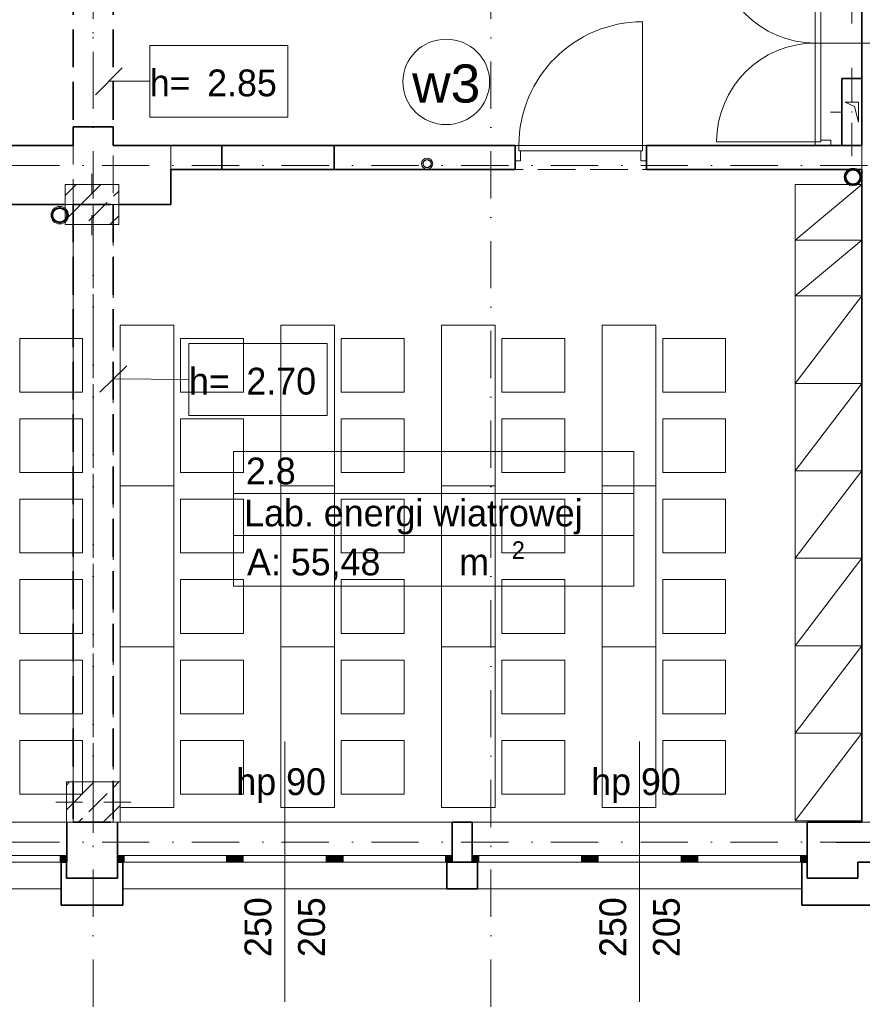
# Model space of a CAD drawing. Header units: millimetres. Extents: x -34676 to 172266, y 39940 to 476087.
# Tile 180 of 256: x 43421 to 49713, y 342950 to 350300. Entities that reach past the tile are written whole.
import ezdxf
from ezdxf.lldxf.tags import DXFTag

# ---------------------------------------------------------------- set-up
doc = ezdxf.new("R2010")
doc.units = ezdxf.units.MM
doc.header["$MEASUREMENT"] = 0
doc.linetypes.add('Krawędzie ukryte', pattern=[3.912222, 2.822222, -1.09])
doc.linetypes.add('Kropki i Kreski', pattern=[6.702778, 3.527778, -1.763889, 0, -1.411111])
doc.layers.add('#ks', color=34, linetype='Continuous', lineweight=30)
doc.layers.add('#woda', color=4, linetype='Continuous', lineweight=18)
for name, color, linetype in [('#podkład', 252, 'Continuous'), ('- A - ocieplenie', 7, 'Continuous'), ('- strefy pomieszczeń', 7, 'Continuous'), ('- ZT- opisy', 7, 'Continuous'), ('Drzwi Archicad', 7, 'Continuous'), ('Instalacje - Elektryczne', 7, 'Continuous'), ('IS_Text_Pion_Wodociag', 7, 'Continuous'), ('Konstrukcja - Belki', 7, 'Continuous'), ('Konstrukcja - Przegroda Strukt.', 7, 'Continuous'), ('Konstrukcja - Siatka mod', 7, 'Continuous'), ('Konstrukcja - Stropy', 7, 'Continuous'), ('Konstrukcja - Słupy', 7, 'Continuous'), ('Konstrukcja - Ściany działowe', 7, 'Continuous'), ('Konstrukcja - Ściany nośne wew..P', 7, 'Continuous'), ('Konstrukcja - Ściany zewnętrzne', 7, 'Continuous'), ('Okna Archicada', 7, 'Continuous'), ('Opisy - Etykiety', 7, 'Continuous'), ('Wnętrze - Umeblowanie', 7, 'Continuous'), ('z JAN', 7, 'Continuous'), ('Znaczniki drzwi Archicada', 7, 'Continuous'), ('Znaczniki okien Archicada', 7, 'Continuous')]:
    doc.layers.add(name, color=color, linetype=linetype)
doc.styles.add('MtXpl_Arial2', font='txt', dxfattribs={"height": 0.2})
doc.styles.add('MtXpl_Arial3', font='txt', dxfattribs={"height": 0.2})
doc.styles.get("Standard").update_dxf_attribs({"font": 'arial.ttf'})
doc.styles.add('STYL_AUTOMATYCZNY_3', font='txt')
doc.styles.add('STYL_AUTOMATYCZNY_6', font='txt')
tags = doc.linetypes.add('SOLID', pattern=[10, 10, 0]).pattern_tags.tags
tags[6:7] = [DXFTag(74, 4), DXFTag(75, 0), DXFTag(340, '0'), DXFTag(46, 0.0), DXFTag(50, 0.0), DXFTag(44, 0.0), DXFTag(45, 0.0)]
tags[4:5] = [DXFTag(74, 4), DXFTag(75, 0), DXFTag(340, '0'), DXFTag(46, 0.0), DXFTag(50, 0.0), DXFTag(44, 0.0), DXFTag(45, 0.0)]

# ---------------------------------------------------------------- blocks, each defined once
blk = doc.blocks.new('kjghgg')
at = {"layer": '- A - ocieplenie', "color": 252, "linetype": 'Continuous', "lineweight": 35, "ltscale": 100}
for p, q in [((-100655.8, 469298.3), (-100655.8, 469248.3)), ((-100615.8, 469298.3), (-100655.8, 469298.3)), ((-100615.8, 469178.3), (-100615.8, 469298.3)), ((-100195.8, 469298.3), (-100235.8, 469298.3)), ((-100235.8, 469298.3), (-100235.8, 469178.3)), ((-100195.8, 469298.3), (-100195.8, 469248.3)), ((-97775.8, 469298.3), (-97775.8, 469248.3)), ((-97545.8, 469298.3), (-97775.8, 469298.3)), ((-97545.8, 469298.3), (-97545.8, 469248.3)), ((-95125.8, 469298.3), (-95125.8, 469248.3)), ((-95085.8, 469298.3), (-95125.8, 469298.3)), ((-95085.8, 469178.3), (-95085.8, 469298.3)), ((-94705.8, 469298.3), (-94705.8, 469178.3)), ((-92969.2, 469298.3), (-94705.8, 469298.3)), ((-100655.8, 469248.3), (-100655.8, 469098.3)), ((-100235.8, 469178.3), (-100615.8, 469178.3)), ((-100195.8, 469248.3), (-100195.8, 469098.3)), ((-97775.8, 469248.3), (-97775.8, 469098.3)), ((-97545.8, 469248.3), (-97545.8, 469098.3)), ((-95125.8, 469248.3), (-95125.8, 469098.3)), ((-94705.8, 469178.3), (-95085.8, 469178.3)), ((-100655.8, 469098.3), (-100655.8, 468978.3)), ((-100195.8, 468978.3), (-100195.8, 469098.3)), ((-97775.8, 469098.3), (-97545.8, 469098.3)), ((-95125.8, 469098.3), (-95125.8, 468978.3)), ((-100655.8, 468978.3), (-100195.8, 468978.3)), ((-95125.8, 468978.3), (-94705.8, 468978.3)), ((-94505.8, 468978.3), (-94705.8, 468978.3))]:
    blk.add_line(p, q, dxfattribs=at)
at = {"layer": '- strefy pomieszczeń', "color": 252, "linetype": 'Continuous', "lineweight": 13, "ltscale": 100}
for p, q in [((-99367.6, 472365.3), (-96378.4, 472365.3)), ((-99367.6, 472051), (-99367.6, 472365.3)), ((-96378.4, 472365.3), (-96378.4, 472051)), ((-96378.4, 472051), (-99367.6, 472051)), ((-99367.6, 472051), (-96378.4, 472051)), ((-99367.6, 471736.7), (-99367.6, 472051)), ((-96378.4, 472051), (-96378.4, 471736.7)), ((-96378.4, 471736.7), (-99367.6, 471736.7)), ((-99367.6, 471736.7), (-96378.4, 471736.7)), ((-99367.6, 471360.2), (-99367.6, 471736.7)), ((-96378.4, 471736.7), (-96378.4, 471360.2)), ((-96378.4, 471360.2), (-99367.6, 471360.2))]:
    blk.add_line(p, q, dxfattribs=at)
at = {"color": 252, "linetype": 'Continuous', "lineweight": 35, "ltscale": 100}
for p, q in [((-98615.8, 474648.3), (-99455.8, 474648.3)), ((-99455.8, 474468.3), (-98615.8, 474468.3))]:
    blk.add_line(p, q, dxfattribs=at)
at = {"layer": 'Drzwi Archicad', "color": 252, "linetype": 'Continuous', "lineweight": 13, "ltscale": 100}
for p, q in [((-95024.2, 475413.3), (-95024.2, 476150.3)), ((-94984.2, 476150.3), (-94984.2, 475413.3)), ((-96313.8, 474648.3), (-96313.8, 475572.3)), ((-95024.2, 475413.3), (-95024.2, 474676.3)), ((-94984.2, 475413.3), (-95024.2, 475413.3)), ((-94984.2, 475413.3), (-95024.2, 475413.3)), ((-94984.2, 474676.3), (-94984.2, 475413.3)), ((-94984.2, 474676.3), (-94984.2, 474688.3)), ((-94984.2, 474688.3), (-94909.2, 474688.3)), ((-94909.2, 474688.3), (-94909.2, 474648.3)), ((-97237.8, 474648.3), (-97265.8, 474648.3)), ((-97265.8, 474648.3), (-97265.8, 474533.3)), ((-97237.8, 474608.3), (-97237.8, 474648.3)), ((-97237.8, 474648.3), (-96313.8, 474648.3)), ((-97237.8, 474608.3), (-97237.8, 474648.3)), ((-96285.8, 474648.3), (-96313.8, 474648.3)), ((-96313.8, 474648.3), (-96313.8, 474608.3)), ((-96313.8, 474648.3), (-96313.8, 474608.3)), ((-96285.8, 474533.3), (-96285.8, 474648.3)), ((-95024.2, 474676.3), (-95761.2, 474676.3)), ((-95024.2, 474648.3), (-95024.2, 474676.3)), ((-95024.2, 474676.3), (-94984.2, 474676.3)), ((-95024.2, 474676.3), (-94984.2, 474676.3)), ((-94909.2, 474648.3), (-95024.2, 474648.3)), ((-95024.2, 474648.3), (-95009.2, 474648.3)), ((-95024.2, 474648.3), (-95009.2, 474648.3)), ((-95009.2, 474648.3), (-94994.2, 474648.3)), ((-95009.2, 474648.3), (-94994.2, 474648.3)), ((-97225.8, 474608.3), (-97237.8, 474608.3)), ((-96313.8, 474608.3), (-97237.8, 474608.3)), ((-97225.8, 474533.3), (-97225.8, 474608.3)), ((-96313.8, 474608.3), (-96325.8, 474608.3)), ((-96325.8, 474608.3), (-96325.8, 474533.3)), ((-97265.8, 474533.3), (-97225.8, 474533.3)), ((-96325.8, 474533.3), (-96285.8, 474533.3))]:
    blk.add_line(p, q, dxfattribs=at)
at = {"layer": 'Drzwi Archicad', "color": 252, "linetype": 'Continuous', "lineweight": 35, "ltscale": 100}
for p, q in [((-97265.8, 474648.3), (-97265.8, 474533.3)), ((-97265.8, 474648.3), (-97265.8, 474533.3)), ((-96285.8, 474648.3), (-96285.8, 474533.3)), ((-96285.8, 474648.3), (-96285.8, 474533.3)), ((-94994.2, 474648.3), (-94934.2, 474648.3)), ((-94994.2, 474648.3), (-94934.2, 474648.3)), ((-97265.8, 474533.3), (-97265.8, 474468.3)), ((-96285.8, 474533.3), (-96285.8, 474468.3))]:
    blk.add_line(p, q, dxfattribs=at)
at = {"layer": 'Drzwi Archicad', "color": 252, "linetype": 'Continuous', "lineweight": 13, "ltscale": 100}
for centre, radius, start, end in [((-95024.2, 476150.3), 737, 180, 270), ((-96313.8, 474648.3), 924, 90, 180), ((-95024.2, 474676.3), 737, 90, 180)]:
    blk.add_arc(centre, radius, start, end, dxfattribs=at)
at = {"layer": 'Instalacje - Elektryczne', "color": 252, "linetype": 'Continuous', "lineweight": 0, "ltscale": 100}
for p, q in [((-94750.8, 475808.3), (-94750.8, 475558.3)), ((-94750.8, 474978.3), (-94750.8, 475228.3)), ((-94830.8, 474898.3), (-94910.8, 474898.3)), ((-94750.8, 474818.3), (-94750.8, 474568.3))]:
    blk.add_line(p, q, dxfattribs=at)
at = {"layer": 'Instalacje - Elektryczne', "color": 252, "linetype": 'Continuous', "lineweight": 35, "ltscale": 100}
for p, q in [((-94825.8, 475148.3), (-94825.8, 474648.3)), ((-94675.8, 475148.3), (-94825.8, 475148.3)), ((-94675.8, 474648.3), (-94675.8, 475148.3)), ((-94825.8, 474648.3), (-94675.8, 474648.3))]:
    blk.add_line(p, q, dxfattribs=at)
at = {"layer": 'Instalacje - Elektryczne', "color": 252, "linetype": 'Continuous', "lineweight": 0, "ltscale": 100}
blk.add_point((-94750.8, 474898.3), dxfattribs=at)
at = {"layer": 'Konstrukcja - Belki', "color": 252, "linetype": 'Krawędzie ukryte', "lineweight": 35, "ltscale": 100}
for p, q in [((-100565.8, 476688.3), (-100565.8, 474789)), ((-100265.8, 476688.3), (-100265.8, 474789)), ((-100565.8, 474789), (-100265.8, 474789)), ((-100565.8, 474208.4), (-100565.8, 469598.3)), ((-100565.8, 474208.4), (-100265.8, 474208.4)), ((-100265.8, 474208.4), (-100265.8, 469598.3)), ((-100565.8, 469598.3), (-100265.8, 469598.3))]:
    blk.add_line(p, q, dxfattribs=at)
at = {"layer": 'Konstrukcja - Belki', "color": 252, "linetype": 'Kropki i Kreski', "lineweight": 13, "ltscale": 100}
for p, q in [((-100415.8, 476688.3), (-100415.8, 474789)), ((-100415.8, 474208.4), (-100415.8, 469598.3))]:
    blk.add_line(p, q, dxfattribs=at)
at = {"layer": 'Konstrukcja - Przegroda Strukt.', "color": 252, "linetype": 'Continuous', "lineweight": 13, "ltscale": 100}
blk.add_line((-99834.8, 474208.3), (-100209.8, 474208.3), dxfattribs=at)
at = {"layer": 'Konstrukcja - Siatka mod', "color": 252, "linetype": 'Kropki i Kreski', "lineweight": 13, "ltscale": 100}
for p, q in [((-100415.8, 468219.5), (-100415.8, 485184.3)), ((-97445.8, 468219.5), (-97445.8, 485184.3)), ((-123813.3, 474498.3), (-94368.7, 474498.3)), ((-123813.3, 469448.3), (-94368.7, 469448.3))]:
    blk.add_line(p, q, dxfattribs=at)
at = {"layer": 'Konstrukcja - Stropy', "color": 252, "linetype": 'Continuous', "lineweight": 13, "ltscale": 100}
blk.add_line((-106396.8, 469598.3), (-94325.8, 469598.3), dxfattribs=at)
at = {"layer": 'Konstrukcja - Słupy', "color": 252, "linetype": 'Continuous', "lineweight": 13, "ltscale": 100}
for p, q in [((-100425.8, 474288.2), (-100425.8, 474438.2)), ((-100225.8, 474358.2), (-100625.8, 474358.2)), ((-100625.8, 474358.2), (-100625.8, 474058.2)), ((-100225.8, 474058.2), (-100225.8, 474358.2)), ((-100505.8, 474208.2), (-100705.8, 474208.2)), ((-100345.8, 474208.2), (-100145.8, 474208.2)), ((-100425.8, 474128.2), (-100425.8, 473978.2)), ((-100625.8, 474058.2), (-100225.8, 474058.2)), ((-100415.8, 469827.2), (-100415.8, 469977.2)), ((-100215.8, 469897.2), (-100615.8, 469897.2)), ((-100615.8, 469897.2), (-100615.8, 469597.2)), ((-100215.8, 469597.2), (-100215.8, 469897.2)), ((-100495.8, 469747.2), (-100695.8, 469747.2)), ((-100335.8, 469747.2), (-100135.8, 469747.2)), ((-100415.8, 469667.2), (-100415.8, 469517.2)), ((-100615.8, 469597.2), (-100215.8, 469597.2))]:
    blk.add_line(p, q, dxfattribs=at)
at = {"layer": 'Konstrukcja - Słupy', "color": 252, "linetype": 'Continuous', "lineweight": 25}
for p, q in [((-100625.8, 474092.3), (-100359.9, 474358.2)), ((-100625.8, 474276.2), (-100543.7, 474358.2)), ((-100264.8, 474269.4), (-100225.8, 474308.5)), ((-100448.7, 474085.5), (-100310.8, 474223.4)), ((-100292.2, 474058.2), (-100225.8, 474124.6)), ((-100615.8, 469690), (-100408.5, 469897.2)), ((-100615.8, 469873.8), (-100592.3, 469897.2)), ((-100264.8, 469857), (-100224.6, 469897.2)), ((-100448.7, 469673.2), (-100310.8, 469811.1)), ((-100340.8, 469597.2), (-100215.8, 469722.3)), ((-100524.6, 469597.2), (-100494.7, 469627.2))]:
    blk.add_line(p, q, dxfattribs=at)
at = {"layer": 'Konstrukcja - Słupy', "color": 252, "linetype": 'Continuous', "lineweight": 13, "ltscale": 100}
for p in [(-100425.8, 474208.2), (-100415.8, 469747.2)]:
    blk.add_point(p, dxfattribs=at)
at = {"layer": 'Konstrukcja - Ściany działowe', "color": 252, "linetype": 'Continuous', "lineweight": 13, "ltscale": 100}
for p, q in [((-95024.2, 474648.3), (-95009.2, 474648.3)), ((-95009.2, 474648.3), (-94994.2, 474648.3))]:
    blk.add_line(p, q, dxfattribs=at)
at = {"layer": 'Konstrukcja - Ściany działowe', "color": 252, "linetype": 'Continuous', "lineweight": 35, "ltscale": 100}
blk.add_line((-94994.2, 474648.3), (-94934.2, 474648.3), dxfattribs=at)
at = {"layer": 'Konstrukcja - Ściany nośne wew..P', "color": 252, "linetype": 'Continuous', "lineweight": 35, "ltscale": 100}
for p, q in [((-100565.8, 474788.3), (-100565.8, 474648.3)), ((-100265.8, 474788.3), (-100565.8, 474788.3)), ((-100265.8, 474648.3), (-100265.8, 474788.3)), ((-100565.8, 474648.3), (-101325.8, 474648.3)), ((-99835.8, 474648.3), (-100265.8, 474648.3)), ((-99455.8, 474648.3), (-99835.8, 474648.3)), ((-99455.8, 474648.3), (-99455.8, 474468.3)), ((-98615.8, 474648.3), (-98615.8, 474468.3)), ((-97265.8, 474648.3), (-98615.8, 474648.3)), ((-97265.8, 474648.3), (-97265.8, 474533.3)), ((-96285.8, 474648.3), (-96285.8, 474533.3)), ((-94675.8, 474648.3), (-96285.8, 474648.3)), ((-99835.8, 474208.3), (-99835.8, 474468.3)), ((-99835.8, 474468.3), (-99455.8, 474468.3)), ((-98615.8, 474468.3), (-97265.8, 474468.3)), ((-97265.8, 474533.3), (-97265.8, 474468.3)), ((-96285.8, 474533.3), (-96285.8, 474468.3)), ((-96285.8, 474468.3), (-94675.8, 474468.3)), ((-101325.8, 474208.3), (-100625.8, 474208.3)), ((-100225.8, 474208.3), (-99835.8, 474208.3))]:
    blk.add_line(p, q, dxfattribs=at)
at = {"layer": 'Konstrukcja - Ściany nośne wew..P', "color": 252, "linetype": 'Krawędzie ukryte', "lineweight": 20, "ltscale": 100}
for p, q in [((-100565.8, 474788.3), (-100565.8, 469598.3)), ((-100265.8, 474788.3), (-100565.8, 474788.3)), ((-100265.8, 469598.3), (-100265.8, 474788.3)), ((-94675.8, 474648.3), (-99835.8, 474648.3)), ((-99835.8, 474648.3), (-99835.8, 474468.3)), ((-94675.8, 474468.3), (-94675.8, 474648.3)), ((-99835.8, 474468.3), (-94675.8, 474468.3)), ((-100565.8, 469598.3), (-100265.8, 469598.3))]:
    blk.add_line(p, q, dxfattribs=at)
at = {"layer": 'Konstrukcja - Ściany zewnętrzne', "color": 252, "linetype": 'Continuous', "lineweight": 35, "ltscale": 100}
for p, q in [((-94675.8, 476828.3), (-94675.8, 474648.3)), ((-94675.8, 474468.3), (-94675.8, 469598.3)), ((-100613.3, 469348.3), (-100613.3, 469598.3)), ((-100235.8, 469348.3), (-100235.8, 469598.3)), ((-97735.8, 469348.3), (-97735.8, 469598.3)), ((-97585.8, 469598.3), (-97735.8, 469598.3)), ((-97585.8, 469348.3), (-97585.8, 469598.3)), ((-95085.8, 469348.3), (-95085.8, 469598.3)), ((-94675.8, 469598.3), (-95085.8, 469598.3)), ((-100613.3, 469298.3), (-100613.3, 469348.3)), ((-100235.8, 469298.3), (-100235.8, 469348.3)), ((-97735.8, 469298.3), (-97735.8, 469348.3)), ((-97585.8, 469298.3), (-97585.8, 469348.3)), ((-95085.8, 469298.3), (-95085.8, 469348.3)), ((-97735.8, 469298.3), (-97585.8, 469298.3)), ((-94705.8, 469298.3), (-94675.8, 469298.3)), ((-94175.8, 469298.3), (-94675.8, 469298.3))]:
    blk.add_line(p, q, dxfattribs=at)
at = {"layer": 'Konstrukcja - Ściany zewnętrzne', "color": 252, "linetype": 'Continuous', "lineweight": 13, "ltscale": 100}
for p, q in [((-100615.8, 469298.3), (-100615.8, 469178.3)), ((-100235.8, 469178.3), (-100235.8, 469298.3)), ((-95085.8, 469298.3), (-95085.8, 469178.3)), ((-94705.8, 469178.3), (-94705.8, 469298.3)), ((-100615.8, 469178.3), (-100235.8, 469178.3)), ((-95085.8, 469178.3), (-94705.8, 469178.3))]:
    blk.add_line(p, q, dxfattribs=at)
at = {"layer": 'Okna Archicada', "color": 252, "linetype": 'Continuous', "lineweight": 13, "ltscale": 100}
for p, q in [((-103393.3, 469598.3), (-100613.3, 469598.3)), ((-100235.8, 469598.3), (-97735.8, 469598.3)), ((-95085.8, 469598.3), (-97585.8, 469598.3)), ((-101478.3, 469348.3), (-100663.3, 469348.3)), ((-100663.3, 469298.3), (-100663.3, 469348.3)), ((-100663.3, 469348.3), (-100613.3, 469348.3)), ((-100235.8, 469348.3), (-100185.8, 469348.3)), ((-100185.8, 469348.3), (-100185.8, 469298.3)), ((-100185.8, 469348.3), (-99420.8, 469348.3)), ((-99420.8, 469298.3), (-99420.8, 469348.3)), ((-99420.8, 469348.3), (-99370.8, 469348.3)), ((-99370.8, 469348.3), (-99295.8, 469348.3)), ((-99295.8, 469348.3), (-99295.8, 469298.3)), ((-99295.8, 469348.3), (-98675.8, 469348.3)), ((-98675.8, 469298.3), (-98675.8, 469348.3)), ((-98675.8, 469348.3), (-98600.8, 469348.3)), ((-98600.8, 469348.3), (-98550.8, 469348.3)), ((-98550.8, 469348.3), (-98550.8, 469298.3)), ((-98550.8, 469348.3), (-97785.8, 469348.3)), ((-97785.8, 469298.3), (-97785.8, 469348.3)), ((-97785.8, 469348.3), (-97735.8, 469348.3)), ((-97535.8, 469348.3), (-97585.8, 469348.3)), ((-97535.8, 469298.3), (-97535.8, 469348.3)), ((-96770.8, 469348.3), (-97535.8, 469348.3)), ((-96720.8, 469348.3), (-96770.8, 469348.3)), ((-96770.8, 469348.3), (-96770.8, 469298.3)), ((-96645.8, 469348.3), (-96720.8, 469348.3)), ((-96645.8, 469298.3), (-96645.8, 469348.3)), ((-96025.8, 469348.3), (-96645.8, 469348.3)), ((-95950.8, 469348.3), (-96025.8, 469348.3)), ((-96025.8, 469348.3), (-96025.8, 469298.3)), ((-95900.8, 469348.3), (-95950.8, 469348.3)), ((-95900.8, 469298.3), (-95900.8, 469348.3)), ((-95135.8, 469348.3), (-95900.8, 469348.3)), ((-95085.8, 469348.3), (-95135.8, 469348.3)), ((-95135.8, 469348.3), (-95135.8, 469298.3)), ((-103393.3, 469298.3), (-100613.3, 469298.3)), ((-100655.8, 469298.3), (-103350.8, 469298.3)), ((-100663.3, 469298.3), (-101478.3, 469298.3)), ((-100613.3, 469298.3), (-100663.3, 469298.3)), ((-100235.8, 469298.3), (-97735.8, 469298.3)), ((-100185.8, 469298.3), (-100235.8, 469298.3)), ((-97775.8, 469298.3), (-100195.8, 469298.3)), ((-99420.8, 469298.3), (-100185.8, 469298.3)), ((-99370.8, 469298.3), (-99420.8, 469298.3)), ((-99295.8, 469298.3), (-99370.8, 469298.3)), ((-98675.8, 469298.3), (-99295.8, 469298.3)), ((-98600.8, 469298.3), (-98675.8, 469298.3)), ((-98550.8, 469298.3), (-98600.8, 469298.3)), ((-97785.8, 469298.3), (-98550.8, 469298.3)), ((-97735.8, 469298.3), (-97785.8, 469298.3)), ((-95085.8, 469298.3), (-97585.8, 469298.3)), ((-97585.8, 469298.3), (-97535.8, 469298.3)), ((-95125.8, 469298.3), (-97545.8, 469298.3)), ((-97535.8, 469298.3), (-96770.8, 469298.3)), ((-96770.8, 469298.3), (-96720.8, 469298.3)), ((-96720.8, 469298.3), (-96645.8, 469298.3)), ((-96645.8, 469298.3), (-96025.8, 469298.3)), ((-96025.8, 469298.3), (-95950.8, 469298.3)), ((-95950.8, 469298.3), (-95900.8, 469298.3)), ((-95900.8, 469298.3), (-95135.8, 469298.3)), ((-95135.8, 469298.3), (-95085.8, 469298.3)), ((-100655.8, 469098.3), (-103350.8, 469098.3)), ((-97775.8, 469098.3), (-100195.8, 469098.3)), ((-95125.8, 469098.3), (-97545.8, 469098.3))]:
    blk.add_line(p, q, dxfattribs=at)
at = {"layer": 'Okna Archicada', "color": 252, "linetype": 'Continuous', "lineweight": 35, "ltscale": 100}
for p, q in [((-100613.3, 469348.3), (-100613.3, 469598.3)), ((-100235.8, 469348.3), (-100235.8, 469598.3)), ((-97735.8, 469348.3), (-97735.8, 469598.3)), ((-97585.8, 469348.3), (-97585.8, 469598.3)), ((-95085.8, 469348.3), (-95085.8, 469598.3)), ((-100613.3, 469298.3), (-100613.3, 469348.3)), ((-100613.3, 469298.3), (-100613.3, 469348.3)), ((-100235.8, 469298.3), (-100235.8, 469348.3)), ((-100235.8, 469298.3), (-100235.8, 469348.3)), ((-97735.8, 469298.3), (-97735.8, 469348.3)), ((-97735.8, 469298.3), (-97735.8, 469348.3)), ((-97585.8, 469298.3), (-97585.8, 469348.3)), ((-97585.8, 469298.3), (-97585.8, 469348.3)), ((-95085.8, 469298.3), (-95085.8, 469348.3)), ((-95085.8, 469298.3), (-95085.8, 469348.3)), ((-100655.8, 469298.3), (-100655.8, 469248.3)), ((-100195.8, 469298.3), (-100195.8, 469248.3)), ((-97775.8, 469298.3), (-97775.8, 469248.3)), ((-97545.8, 469298.3), (-97545.8, 469248.3)), ((-95125.8, 469298.3), (-95125.8, 469248.3)), ((-100655.8, 469248.3), (-100655.8, 469098.3)), ((-100195.8, 469248.3), (-100195.8, 469098.3)), ((-97775.8, 469248.3), (-97775.8, 469098.3)), ((-97545.8, 469248.3), (-97545.8, 469098.3)), ((-95125.8, 469248.3), (-95125.8, 469098.3))]:
    blk.add_line(p, q, dxfattribs=at)
at = {"layer": 'Okna Archicada', "color": 252, "linetype": 'Continuous', "lineweight": 13, "extrusion": (0, 0, -1)}
for points in [[(100613.3, 469298.3), (100663.3, 469348.3), (100663.3, 469298.3)], [(100663.3, 469348.3), (100613.3, 469298.3), (100613.3, 469348.3)], [(100185.8, 469298.3), (100235.8, 469348.3), (100235.8, 469298.3)], [(100235.8, 469348.3), (100185.8, 469298.3), (100185.8, 469348.3)], [(99370.8, 469298.3), (99420.8, 469348.3), (99420.8, 469298.3)], [(99420.8, 469348.3), (99370.8, 469298.3), (99370.8, 469348.3)], [(99295.8, 469298.3), (99370.8, 469348.3), (99370.8, 469298.3)], [(99370.8, 469348.3), (99295.8, 469298.3), (99295.8, 469348.3)], [(98600.8, 469298.3), (98675.8, 469348.3), (98675.8, 469298.3)], [(98675.8, 469348.3), (98600.8, 469298.3), (98600.8, 469348.3)], [(98550.8, 469298.3), (98600.8, 469348.3), (98600.8, 469298.3)], [(98600.8, 469348.3), (98550.8, 469298.3), (98550.8, 469348.3)], [(97735.8, 469298.3), (97785.8, 469348.3), (97785.8, 469298.3)], [(97785.8, 469348.3), (97735.8, 469298.3), (97735.8, 469348.3)], [(97535.8, 469298.3), (97585.8, 469348.3), (97585.8, 469298.3)], [(97585.8, 469348.3), (97535.8, 469298.3), (97535.8, 469348.3)], [(96720.8, 469298.3), (96770.8, 469348.3), (96770.8, 469298.3)], [(96770.8, 469348.3), (96720.8, 469298.3), (96720.8, 469348.3)], [(96645.8, 469298.3), (96720.8, 469348.3), (96720.8, 469298.3)], [(96720.8, 469348.3), (96645.8, 469298.3), (96645.8, 469348.3)], [(95950.8, 469298.3), (96025.8, 469348.3), (96025.8, 469298.3)], [(96025.8, 469348.3), (95950.8, 469298.3), (95950.8, 469348.3)], [(95900.8, 469298.3), (95950.8, 469348.3), (95950.8, 469298.3)], [(95950.8, 469348.3), (95900.8, 469298.3), (95900.8, 469348.3)], [(95085.8, 469298.3), (95135.8, 469348.3), (95135.8, 469298.3)], [(95135.8, 469348.3), (95085.8, 469298.3), (95085.8, 469348.3)]]:
    blk.add_solid(points, dxfattribs=at)
at = {"layer": 'Opisy - Etykiety', "color": 252, "linetype": 'Continuous', "lineweight": 20, "ltscale": 100}
for p, q in [((-98962.3, 475396.1), (-99993.8, 475396.1)), ((-99993.8, 475396.1), (-99993.8, 474859.6)), ((-98962.3, 474859.6), (-98962.3, 475396.1)), ((-100198.8, 475227.9), (-100398.8, 475027.9)), ((-100298.8, 475127.9), (-99993.8, 475127.9)), ((-99993.8, 474859.6), (-98962.3, 474859.6)), ((-98669.4, 473169.6), (-99700.9, 473169.6)), ((-99700.9, 473169.6), (-99700.9, 472633.1)), ((-98669.4, 472633.1), (-98669.4, 473169.6)), ((-100165, 473004.9), (-100366.5, 472806.4)), ((-100265.8, 472905.6), (-99700.9, 472901.4)), ((-99700.9, 472633.1), (-98669.4, 472633.1))]:
    blk.add_line(p, q, dxfattribs=at)
at = {"layer": 'Wnętrze - Umeblowanie', "color": 252, "linetype": 'Continuous', "lineweight": 13, "ltscale": 100}
for p, q in [((-95175.8, 473525.9), (-95175.8, 474358.3)), ((-95175.8, 474358.3), (-94675.8, 474358.3)), ((-95175.8, 473942.1), (-94675.8, 474358.3)), ((-94675.8, 474358.3), (-94675.8, 473525.9)), ((-94675.8, 473942.1), (-95175.8, 473942.1)), ((-95175.8, 473525.9), (-94675.8, 473942.1)), ((-95175.8, 472220.1), (-95175.8, 473525.9)), ((-95175.8, 473525.9), (-94675.8, 473525.9)), ((-95175.8, 472873), (-94675.8, 473525.9)), ((-94675.8, 473525.9), (-95175.8, 473525.9)), ((-94675.8, 473525.9), (-94675.8, 472220.1)), ((-99814.8, 473307.2), (-100215.8, 473307.2)), ((-100215.8, 473307.2), (-100215.8, 472107.2)), ((-99814.8, 472107.2), (-99814.8, 473307.2)), ((-98613.8, 473307.2), (-99014.8, 473307.2)), ((-99014.8, 473307.2), (-99014.8, 472107.2)), ((-98613.8, 472107.2), (-98613.8, 473307.2)), ((-97413.8, 473307.2), (-97814.8, 473307.2)), ((-97814.8, 473307.2), (-97814.8, 472107.2)), ((-97413.8, 472107.2), (-97413.8, 473307.2)), ((-96213.8, 473307.2), (-96614.8, 473307.2)), ((-96614.8, 473307.2), (-96614.8, 472107.2)), ((-96213.8, 472107.2), (-96213.8, 473307.2)), ((-100964.8, 472806.7), (-100964.8, 473207.7)), ((-100964.8, 473207.7), (-100494.8, 473207.7)), ((-100494.8, 473207.7), (-100494.8, 472806.7)), ((-99764.8, 472806.7), (-99764.8, 473207.7)), ((-99764.8, 473207.7), (-99294.8, 473207.7)), ((-99294.8, 473207.7), (-99294.8, 472806.7)), ((-98563.8, 472806.7), (-98563.8, 473207.7)), ((-98563.8, 473207.7), (-98093.8, 473207.7)), ((-98093.8, 473207.7), (-98093.8, 472806.7)), ((-97363.8, 472806.7), (-97363.8, 473207.7)), ((-97363.8, 473207.7), (-96893.8, 473207.7)), ((-96893.8, 473207.7), (-96893.8, 472806.7)), ((-96163.8, 472806.7), (-96163.8, 473207.7)), ((-96163.8, 473207.7), (-95693.8, 473207.7)), ((-95693.8, 473207.7), (-95693.8, 472806.7)), ((-94675.8, 472873), (-95175.8, 472873)), ((-95175.8, 472220.1), (-94675.8, 472873)), ((-100494.8, 472806.7), (-100964.8, 472806.7)), ((-99294.8, 472806.7), (-99764.8, 472806.7)), ((-98093.8, 472806.7), (-98563.8, 472806.7)), ((-96893.8, 472806.7), (-97363.8, 472806.7)), ((-95693.8, 472806.7), (-96163.8, 472806.7)), ((-100964.8, 472206.7), (-100964.8, 472607.7)), ((-100964.8, 472607.7), (-100494.8, 472607.7)), ((-100494.8, 472607.7), (-100494.8, 472206.7)), ((-99764.8, 472206.7), (-99764.8, 472607.7)), ((-99764.8, 472607.7), (-99294.8, 472607.7)), ((-99294.8, 472607.7), (-99294.8, 472206.7)), ((-98563.8, 472206.7), (-98563.8, 472607.7)), ((-98563.8, 472607.7), (-98093.8, 472607.7)), ((-98093.8, 472607.7), (-98093.8, 472206.7)), ((-97363.8, 472206.7), (-97363.8, 472607.7)), ((-97363.8, 472607.7), (-96893.8, 472607.7)), ((-96893.8, 472607.7), (-96893.8, 472206.7)), ((-96163.8, 472206.7), (-96163.8, 472607.7)), ((-96163.8, 472607.7), (-95693.8, 472607.7)), ((-95693.8, 472607.7), (-95693.8, 472206.7)), ((-100494.8, 472206.7), (-100964.8, 472206.7)), ((-99294.8, 472206.7), (-99764.8, 472206.7)), ((-98093.8, 472206.7), (-98563.8, 472206.7)), ((-96893.8, 472206.7), (-97363.8, 472206.7)), ((-95693.8, 472206.7), (-96163.8, 472206.7)), ((-95175.8, 470914.2), (-95175.8, 472220.1)), ((-95175.8, 472220.1), (-94675.8, 472220.1)), ((-95175.8, 471567.1), (-94675.8, 472220.1)), ((-94675.8, 472220.1), (-95175.8, 472220.1)), ((-94675.8, 472220.1), (-94675.8, 470914.2)), ((-99814.8, 472107.2), (-100215.8, 472107.2)), ((-100215.8, 472107.2), (-100215.8, 470907.2)), ((-100215.8, 472107.2), (-99814.8, 472107.2)), ((-99814.8, 470907.2), (-99814.8, 472107.2)), ((-98613.8, 472107.2), (-99014.8, 472107.2)), ((-99014.8, 472107.2), (-99014.8, 470907.2)), ((-99014.8, 472107.2), (-98613.8, 472107.2)), ((-98613.8, 470907.2), (-98613.8, 472107.2)), ((-97413.8, 472107.2), (-97814.8, 472107.2)), ((-97814.8, 472107.2), (-97814.8, 470907.2)), ((-97814.8, 472107.2), (-97413.8, 472107.2)), ((-97413.8, 470907.2), (-97413.8, 472107.2)), ((-96213.8, 472107.2), (-96614.8, 472107.2)), ((-96614.8, 472107.2), (-96614.8, 470907.2)), ((-96614.8, 472107.2), (-96213.8, 472107.2)), ((-96213.8, 470907.2), (-96213.8, 472107.2)), ((-100964.8, 471606.7), (-100964.8, 472007.7)), ((-100964.8, 472007.7), (-100494.8, 472007.7)), ((-100494.8, 472007.7), (-100494.8, 471606.7)), ((-99764.8, 471606.7), (-99764.8, 472007.7)), ((-99764.8, 472007.7), (-99294.8, 472007.7)), ((-99294.8, 472007.7), (-99294.8, 471606.7)), ((-98563.8, 471606.7), (-98563.8, 472007.7)), ((-98563.8, 472007.7), (-98093.8, 472007.7)), ((-98093.8, 472007.7), (-98093.8, 471606.7)), ((-97363.8, 471606.7), (-97363.8, 472007.7)), ((-97363.8, 472007.7), (-96893.8, 472007.7)), ((-96893.8, 472007.7), (-96893.8, 471606.7)), ((-96163.8, 471606.7), (-96163.8, 472007.7)), ((-96163.8, 472007.7), (-95693.8, 472007.7)), ((-95693.8, 472007.7), (-95693.8, 471606.7)), ((-100494.8, 471606.7), (-100964.8, 471606.7)), ((-99294.8, 471606.7), (-99764.8, 471606.7)), ((-98093.8, 471606.7), (-98563.8, 471606.7)), ((-96893.8, 471606.7), (-97363.8, 471606.7)), ((-95693.8, 471606.7), (-96163.8, 471606.7)), ((-94675.8, 471567.1), (-95175.8, 471567.1)), ((-95175.8, 470914.2), (-94675.8, 471567.1)), ((-100964.8, 471006.7), (-100964.8, 471407.7)), ((-100964.8, 471407.7), (-100494.8, 471407.7)), ((-100494.8, 471407.7), (-100494.8, 471006.7)), ((-99764.8, 471006.7), (-99764.8, 471407.7)), ((-99764.8, 471407.7), (-99294.8, 471407.7)), ((-99294.8, 471407.7), (-99294.8, 471006.7)), ((-98563.8, 471006.7), (-98563.8, 471407.7)), ((-98563.8, 471407.7), (-98093.8, 471407.7)), ((-98093.8, 471407.7), (-98093.8, 471006.7)), ((-97363.8, 471006.7), (-97363.8, 471407.7)), ((-97363.8, 471407.7), (-96893.8, 471407.7)), ((-96893.8, 471407.7), (-96893.8, 471006.7)), ((-96163.8, 471006.7), (-96163.8, 471407.7)), ((-96163.8, 471407.7), (-95693.8, 471407.7)), ((-95693.8, 471407.7), (-95693.8, 471006.7)), ((-100494.8, 471006.7), (-100964.8, 471006.7)), ((-99294.8, 471006.7), (-99764.8, 471006.7)), ((-98093.8, 471006.7), (-98563.8, 471006.7)), ((-96893.8, 471006.7), (-97363.8, 471006.7)), ((-95693.8, 471006.7), (-96163.8, 471006.7)), ((-99814.8, 470907.2), (-100215.8, 470907.2)), ((-100215.8, 470907.2), (-100215.8, 469707.2)), ((-100215.8, 470907.2), (-99814.8, 470907.2)), ((-99814.8, 469707.2), (-99814.8, 470907.2)), ((-98613.8, 470907.2), (-99014.8, 470907.2)), ((-99014.8, 470907.2), (-99014.8, 469707.2)), ((-99014.8, 470907.2), (-98613.8, 470907.2)), ((-98613.8, 469707.2), (-98613.8, 470907.2)), ((-97413.8, 470907.2), (-97814.8, 470907.2)), ((-97814.8, 470907.2), (-97814.8, 469707.2)), ((-97814.8, 470907.2), (-97413.8, 470907.2)), ((-97413.8, 469707.2), (-97413.8, 470907.2)), ((-96614.8, 470907.2), (-96213.8, 470907.2)), ((-96213.8, 470907.2), (-96614.8, 470907.2)), ((-96614.8, 470907.2), (-96614.8, 469707.2)), ((-96213.8, 469707.2), (-96213.8, 470907.2)), ((-95175.8, 469608.3), (-95175.8, 470914.2)), ((-95175.8, 470914.2), (-94675.8, 470914.2)), ((-95175.8, 470261.3), (-94675.8, 470914.2)), ((-94675.8, 470914.2), (-95175.8, 470914.2)), ((-94675.8, 470914.2), (-94675.8, 469608.3)), ((-100964.8, 470406.7), (-100964.8, 470807.7)), ((-100964.8, 470807.7), (-100494.8, 470807.7)), ((-100494.8, 470807.7), (-100494.8, 470406.7)), ((-99764.8, 470406.7), (-99764.8, 470807.7)), ((-99764.8, 470807.7), (-99294.8, 470807.7)), ((-99294.8, 470807.7), (-99294.8, 470406.7)), ((-98563.8, 470406.7), (-98563.8, 470807.7)), ((-98563.8, 470807.7), (-98093.8, 470807.7)), ((-98093.8, 470807.7), (-98093.8, 470406.7)), ((-97363.8, 470406.7), (-97363.8, 470807.7)), ((-97363.8, 470807.7), (-96893.8, 470807.7)), ((-96893.8, 470807.7), (-96893.8, 470406.7)), ((-96163.8, 470406.7), (-96163.8, 470807.7)), ((-96163.8, 470807.7), (-95693.8, 470807.7)), ((-95693.8, 470807.7), (-95693.8, 470406.7)), ((-100494.8, 470406.7), (-100964.8, 470406.7)), ((-99294.8, 470406.7), (-99764.8, 470406.7)), ((-98093.8, 470406.7), (-98563.8, 470406.7)), ((-96893.8, 470406.7), (-97363.8, 470406.7)), ((-95693.8, 470406.7), (-96163.8, 470406.7)), ((-100964.8, 469806.7), (-100964.8, 470207.7)), ((-100964.8, 470207.7), (-100494.8, 470207.7)), ((-100494.8, 470207.7), (-100494.8, 469806.7)), ((-99764.8, 469806.7), (-99764.8, 470207.7)), ((-99764.8, 470207.7), (-99294.8, 470207.7)), ((-99294.8, 470207.7), (-99294.8, 469806.7)), ((-98563.8, 469806.7), (-98563.8, 470207.7)), ((-98563.8, 470207.7), (-98093.8, 470207.7)), ((-98093.8, 470207.7), (-98093.8, 469806.7)), ((-97363.8, 469806.7), (-97363.8, 470207.7)), ((-97363.8, 470207.7), (-96893.8, 470207.7)), ((-96893.8, 470207.7), (-96893.8, 469806.7)), ((-96163.8, 469806.7), (-96163.8, 470207.7)), ((-96163.8, 470207.7), (-95693.8, 470207.7)), ((-95693.8, 470207.7), (-95693.8, 469806.7)), ((-94675.8, 470261.3), (-95175.8, 470261.3)), ((-95175.8, 469608.3), (-94675.8, 470261.3)), ((-100494.8, 469806.7), (-100964.8, 469806.7)), ((-99294.8, 469806.7), (-99764.8, 469806.7)), ((-98093.8, 469806.7), (-98563.8, 469806.7)), ((-96893.8, 469806.7), (-97363.8, 469806.7)), ((-95693.8, 469806.7), (-96163.8, 469806.7)), ((-100215.8, 469707.2), (-99814.8, 469707.2)), ((-99014.8, 469707.2), (-98613.8, 469707.2)), ((-97814.8, 469707.2), (-97413.8, 469707.2)), ((-96614.8, 469707.2), (-96213.8, 469707.2)), ((-94675.8, 469608.3), (-95175.8, 469608.3))]:
    blk.add_line(p, q, dxfattribs=at)
at = {"layer": 'z JAN', "color": 252, "linetype": 'Continuous', "lineweight": 13, "ltscale": 100}
for p, q in [((-94700.8, 474973.3), (-94800.8, 474973.3)), ((-94800.8, 474973.3), (-94730.7, 474939.8)), ((-94730.7, 474939.8), (-94700.8, 474823.3)), ((-94700.8, 474823.3), (-94700.8, 474973.3))]:
    blk.add_line(p, q, dxfattribs=at)
at = {"layer": 'Znaczniki drzwi Archicada', "color": 252, "linetype": 'Continuous', "lineweight": 13, "ltscale": 100}
blk.add_line((-94985.7, 475413.3), (-94334.2, 475413.3), dxfattribs=at)
at = {"layer": 'Znaczniki okien Archicada', "color": 252, "linetype": 'Continuous', "lineweight": 13, "ltscale": 100}
for p, q in [((-98985.8, 468255.5), (-98985.8, 470198.3)), ((-96335.8, 468255.5), (-96335.8, 470198.3))]:
    blk.add_line(p, q, dxfattribs=at)
at = {"layer": '- strefy pomieszczeń', "color": 252, "linetype": 'Continuous', "lineweight": 13}
for s, height, style, p in [('2.8', 200, 'MtXpl_Arial3', (-99275.8, 472119.1)), ('Lab. energi wiatrowej', 200, 'MtXpl_Arial2', (-99289, 471805.3)), ('2', 132, 'STYL_AUTOMATYCZNY_3', (-97291, 471561.8)), ('A: 55,48', 200, 'STYL_AUTOMATYCZNY_3', (-99267.6, 471439.8)), (' m', 200, 'STYL_AUTOMATYCZNY_3', (-97757.7, 471439.8))]:
    blk.add_text(s, height=height, dxfattribs=dict(at, style=style)).set_placement(p)
at = {"layer": 'Opisy - Etykiety', "color": 252, "linetype": 'Continuous', "lineweight": 20}
for s, style, p in [('h=', 'STYL_AUTOMATYCZNY_6', (-99993.8, 475015.9)), ('2.85', 'STYL_AUTOMATYCZNY_3', (-99565.2, 475015.9)), ('h=', 'STYL_AUTOMATYCZNY_6', (-99700.9, 472789.4)), ('2.70', 'STYL_AUTOMATYCZNY_3', (-99272.3, 472789.4))]:
    blk.add_text(s, height=200, dxfattribs=dict(at, style=style)).set_placement(p)
at = {"layer": 'Znaczniki okien Archicada', "color": 252, "linetype": 'Continuous', "lineweight": 15, "style": 'MtXpl_Arial3'}
for p in [(-99347.4, 469799.6), (-96697.4, 469799.6)]:
    blk.add_text('hp 90', height=200, dxfattribs=at).set_placement(p)
for s, p in [('250', (-99086.2, 468590.1)), ('205', (-98686.2, 468590.1)), ('250', (-96436.2, 468590.1)), ('205', (-96036.2, 468590.1))]:
    blk.add_text(s, height=200, rotation=90, dxfattribs=at).set_placement(p)

msp = doc.modelspace()

# ---------------------------------------------------------------- linework, layer by layer
at = {"layer": '#ks', "color": 34, "lineweight": 0}
for centre in [(49642.7, 349126.1), (49642.7, 349126.1), (49642.7, 349126.1), (49642.7, 349126.1), (43720.2, 348841), (43720.2, 348841), (43720.2, 348841), (43720.2, 348841)]:
    msp.add_circle(centre, 65, dxfattribs=at)
at = {"layer": '#ks', "color": 34, "lineweight": 40}
for centre in [(49642.7, 349126.1), (49642.7, 349126.1), (49642.7, 349126.1), (49642.7, 349126.1), (43720.2, 348841), (43720.2, 348841), (43720.2, 348841), (43720.2, 348841)]:
    msp.add_circle(centre, 55, dxfattribs=at)
at = {"layer": '#woda', "color": 4, "lineweight": 5}
msp.add_circle((46463.1, 349225.4), 42, dxfattribs=at)
at = {"layer": '#woda', "color": 4, "lineweight": 30}
msp.add_circle((46463.1, 349225.4), 30, dxfattribs=at)
at = {"layer": '- ZT- opisy', "color": 7}
msp.add_line((49515.3, 344160.8), (50605.3, 344160.8), dxfattribs=at)
at = {"layer": 'IS_Text_Pion_Wodociag', "color": 7, "linetype": 'SOLID', "lineweight": 18, "ltscale": 10}
msp.add_ellipse((46605.9, 349835.9), major_axis=(324, 0), ratio=0.983333, dxfattribs=at)

# ---------------------------------------------------------------- block references
at = {"layer": '#podkład'}
msp.add_blockref('kjghgg', (144386, -125287.5), dxfattribs=at)

# ---------------------------------------------------------------- texts
at = {"layer": 'IS_Text_Pion_Wodociag', "color": 7, "linetype": 'SOLID', "lineweight": 18, "ltscale": 10, "insert": (46605.9, 349677.4), "char_height": 285.12, "attachment_point": 8}
msp.add_mtext('\\fArial|b0|i0;w3', dxfattribs=at)

doc.saveas('drawing.dxf')
